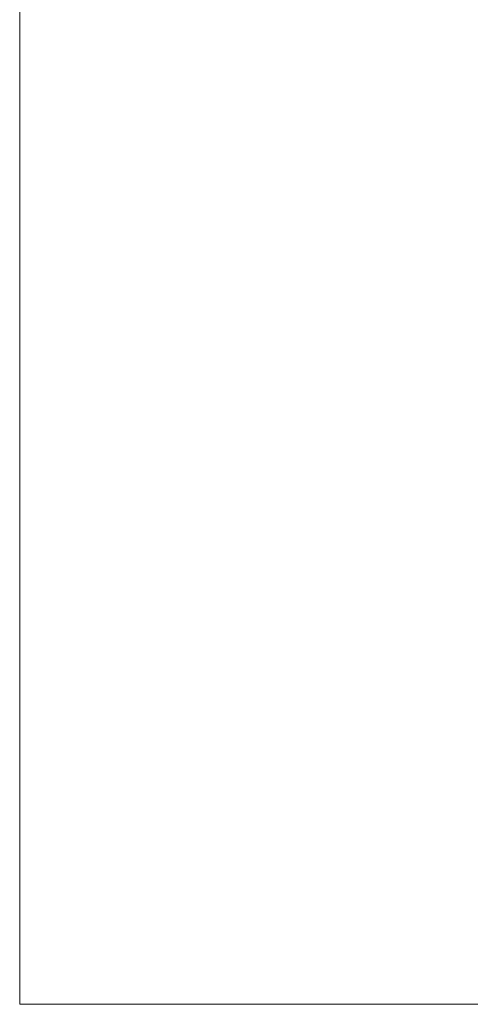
# Model space of a CAD drawing. Header units: millimetres. Extents: x -16331 to -10174, y -4135 to -3584.
# Tile 129 of 256: x -10364.527 to -10364.195, y -3997.89 to -3997.165. Entities that reach past the tile are written whole.
import ezdxf

# ---------------------------------------------------------------- set-up
doc = ezdxf.new("R2010")
doc.units = ezdxf.units.MM
for name, color, linetype, lineweight in [('I-WALL', 7, 'Continuous', 5), ('IFC-IfcSpace-Contorno', 250, 'Continuous', 5), ('IFC-IfcWall-Contorno', 250, 'Continuous', 5)]:
    doc.layers.add(name, color=color, linetype=linetype, lineweight=lineweight)

msp = doc.modelspace()

# ---------------------------------------------------------------- linework, layer by layer
at = {"layer": 'I-WALL', "lineweight": 5}
for p, q in [((-10364.52709, -3997.88984), (-10364.52709, -3996.28984)), ((-10360.52709, -3997.88984), (-10364.52709, -3997.88984))]:
    msp.add_line(p, q, dxfattribs=at)
at = {"layer": 'IFC-IfcSpace-Contorno', "lineweight": 5}
for p, q in [((-10364.52709, -3996.58983), (-10364.52709, -3997.79902)), ((-10364.52709, -3997.79902), (-10364.52709, -3997.88983)), ((-10364.52709, -3997.88983), (-10364.37385, -3997.88983)), ((-10364.37385, -3997.88983), (-10361.82729, -3997.88983))]:
    msp.add_line(p, q, dxfattribs=at)
at = {"layer": 'IFC-IfcWall-Contorno', "lineweight": 5}
msp.add_line((-10361.61154, -3997.88983), (-10364.52709, -3997.88983), dxfattribs=at)

doc.saveas('drawing.dxf')
